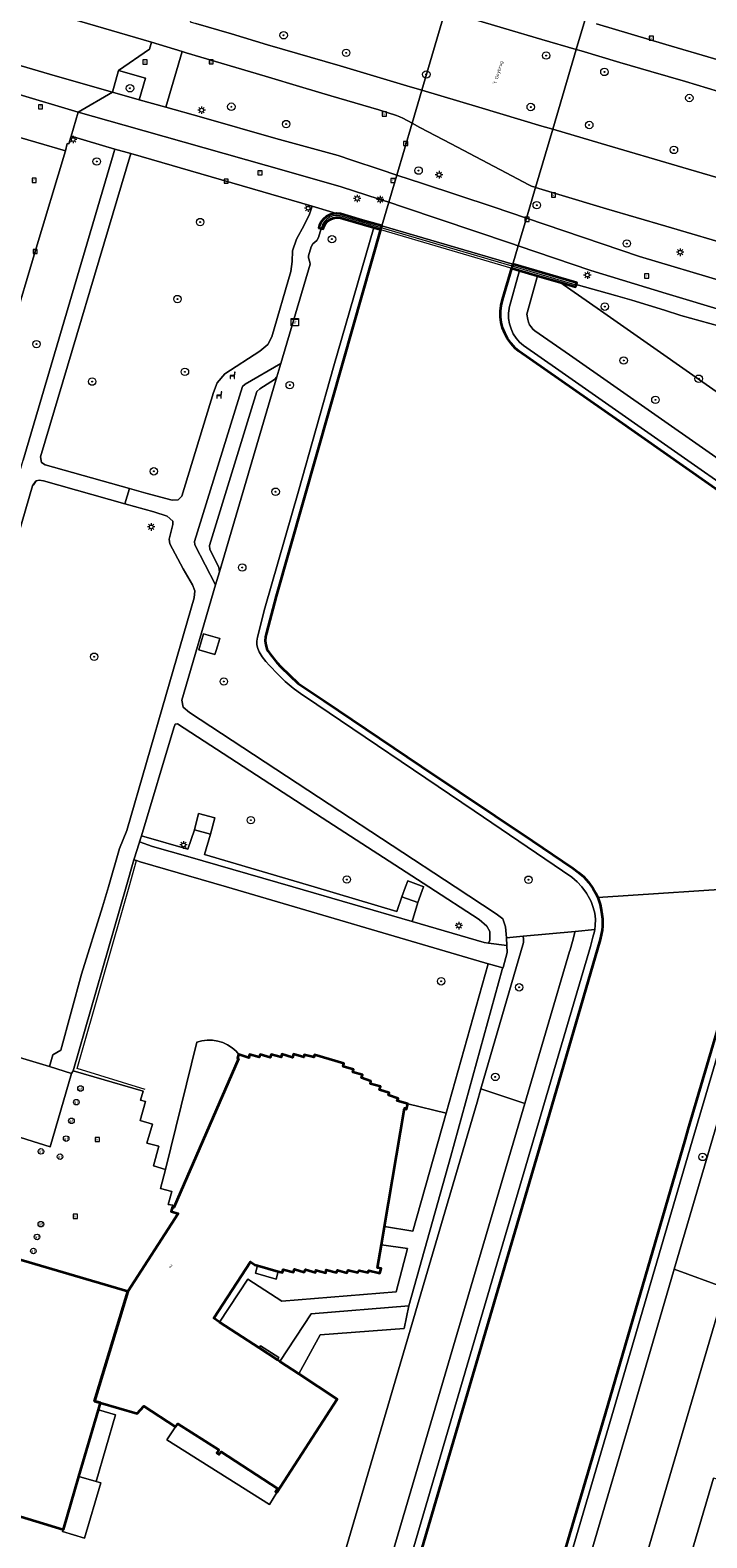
# Model space of a CAD drawing. Header units: metres. Extents: x 136597 to 137331, y 452400 to 453440.
# Tile 26 of 40: x 136788 to 136861, y 452930 to 453092. Entities that reach past the tile are written whole.
import ezdxf
from ezdxf.enums import TextEntityAlignment as Align

# ---------------------------------------------------------------- set-up
doc = ezdxf.new("R2010")
doc.units = ezdxf.units.M
doc.layers.get('0').update_dxf_attribs({"lineweight": 25})
for name, color, linetype, lineweight in [('AB-ondergrond', 7, 'Continuous', 25), ('B-WE-GK-BESCHOEIING-G', 130, 'GK-BESCHOEIING', 35), ('B-WE-GK-KADEMUUR-GV', 150, 'Continuous', 35), ('B-WE-GR-BEPLANTING_CULTUUR_BOSPLANTSOEN-GV', 90, 'Continuous', 18), ('B-WE-GR-BOOM-S @ 0.2', 90, 'Continuous', 25), ('B-WE-GR-GROENVOORZIENING-GV', 80, 'Continuous', 18), ('B-WE-GR-HAAG-G', 90, 'GR-HAAG1', 13), ('B-WE-IE-MEUBILAIR_WEGMEUBILAIR-S @ 0.2', 7, 'Continuous', 25), ('B-WE-IE-TERREINAFSCHEIDING_KUNSTMATIG_HEKWERK-G', 20, 'IE-TERREINAFSCHEIDING-KUNSTMATIG', 18), ('B-WE-IE-TERREINAFSCHEIDING_KUNSTMATIG_MUUR-GV', 90, 'Continuous', 18), ('B-WE-KL-ET_KAST-S @ 0.2', 10, 'Continuous', 25), ('B-WE-KL-ET_LS_OV_LICHTMAST-S @ 0.2', 190, 'Continuous', 25), ('B-WE-KW-KUNSTWERK_DEK-GV', 170, 'Continuous', 18), ('B-WE-OG-BEBOUWING-GV', 7, 'Continuous', 35), ('B-WE-OG-BEBOUWING-T18', 10, 'Continuous', 18), ('B-WE-OG-TERREIN_CULTUURSCHEIDING-GV', 7, 'Continuous', 18), ('B-WE-OG-TERREIN_ERF-GV', 7, 'Continuous', 18), ('B-WE-OG-TOPOGRAFIE-T18', 10, 'Continuous', 18), ('B-WE-OG-WATER-GV', 130, 'Continuous', 18), ('B-WE-OG-WATER_SLOOT-GV', 120, 'Continuous', 18), ('B-WE-RI-GWA_KOLK-S @ 0.2', 30, 'Continuous', 25), ('B-WE-RI-GWA_RIOOLPUT-S @ 0.2', 30, 'Continuous', 25), ('B-WE-VH-VERHARDING_ASFALT-GV', 252, 'Continuous', 18), ('B-WE-VH-VERHARDING_GESLOTEN-GV', 252, 'Continuous', 18), ('B-WE-VH-VERHARDING_OPEN-GV', 252, 'Continuous', 18), ('B-WE-VH-VERHARDING_STRAATBAKSTEEN-GV', 252, 'Continuous', 18), ('B-WE-VH-VERHARDING_TEGEL-GV', 252, 'Continuous', 18), ('B-WE-VW-AFSLUITPAAL-S @ 0.2', 7, 'Continuous', 25)]:
    doc.layers.add(name, color=color, linetype=linetype, lineweight=lineweight)
doc.styles.add('NLCS-ISO', font='NLCS-ISO.ttf')
doc.styles.add('NLCS-ISO-ANNOTATIEF-T18', font='NLCS-ISO.ttf', dxfattribs={"height": 1.8})
doc.linetypes.add('GK-BESCHOEIING', pattern='A,30,-5,[1,NLCS.shx,S=1,R=0,X=0,Y=0],-5', length=40)
doc.linetypes.add('GR-HAAG1', pattern='A,6,[176,NLCS.shx,S=0.125,R=0,X=0,Y=0],-2', length=8)
doc.linetypes.add('IE-TERREINAFSCHEIDING-KUNSTMATIG', pattern='A,4,[82,NLCS.SHX,S=0.75,R=90,X=0,Y=0],4,-2', length=10)

# ---------------------------------------------------------------- blocks, each defined once
blk = doc.blocks.new('SKL-ET_KAST_ELEKTRA-SO')
at = {"color": 0, "linetype": 'ByBlock', "lineweight": 18}
for points in [[(-2, 2), (2, 2), (2, 1.68), (-2, 1.68)], [(-2, 1.52), (2, 1.52), (2, -2), (-2, -2)]]:
    blk.add_lwpolyline(points, close=True, dxfattribs=at)
at = {"color": 0, "linetype": 'ByBlock', "lineweight": 18, "style": 'NLCS-ISO'}
blk.add_text('et', height=1.5, dxfattribs=at).set_placement((0, 0), align=Align.MIDDLE_CENTER)
blk = doc.blocks.new('SKL-ET_OV_LICHTMAST-SO')
at = {"color": 0, "linetype": 'ByBlock', "lineweight": 18}
for points in [[(-1.25, 0), (-2, 0)], [(-1.41, 1.41), (-0.88, 0.88)], [(0, 2), (0, 1.25)], [(0.88, 0.88), (1.41, 1.41)], [(2, 0), (1.25, 0)], [(-1.41, -1.41), (-0.88, -0.88)], [(0, -1.25), (0, -2)], [(0.88, -0.88), (1.41, -1.41)]]:
    blk.add_lwpolyline(points, dxfattribs=at)
blk.add_circle((0, 0), 1, dxfattribs=at)
blk = doc.blocks.new('SVW-AFSLUITPAAL-SO')
at = {"lineweight": 18}
blk.add_circle((0, 0), 1.5, dxfattribs=at)
at = {"lineweight": 18, "style": 'NLCS-ISO'}
blk.add_text('af', height=1.8, dxfattribs=at).set_placement((0, 0), align=Align.MIDDLE_CENTER)
blk = doc.blocks.new('SRI-PUT_INSPECTIEPUT_RIOOLPUT-SO')
at = {"color": 0, "linetype": 'ByBlock', "lineweight": 18}
blk.add_lwpolyline([(-1.12, -1.12), (1.12, -1.12), (1.12, 1.12), (-1.12, 1.12)], close=True, dxfattribs=at)
at = {"color": 0, "linetype": 'ByBlock', "lineweight": 18, "style": 'NLCS-ISO'}
blk.add_text('r', height=1.5, dxfattribs=at).set_placement((0, 0.28), align=Align.MIDDLE_CENTER)
blk = doc.blocks.new('SRI-KOLK-SO')
at = {"color": 0, "linetype": 'ByBlock', "lineweight": 18}
blk.add_lwpolyline([(-1.125, -1.125), (1.125, -1.125), (1.125, 1.125), (-1.125, 1.125)], close=True, dxfattribs=at)
at = {"color": 0, "linetype": 'ByBlock', "lineweight": 18, "style": 'NLCS-ISO'}
blk.add_text('k', height=1.5, dxfattribs=at).set_placement((0, 0), align=Align.MIDDLE_CENTER)
blk = doc.blocks.new('SIE-WEG_ZITBANK-SO')
at = {"color": 0, "linetype": 'ByBlock', "lineweight": 18}
blk.add_lwpolyline([(-0.91, -1.63), (-0.91, -0.2), (1.09, -0.2), (1.09, -1.63), (1.29, -1.63), (1.29, -0.21), (1.54, 1.78), (1.33, 1.78), (1.11, 0), (-1.11, 0), (-1.11, -1.63)], close=True, dxfattribs=at)
blk = doc.blocks.new('SGR-BOOM_01-SO')
at = {"linetype": 'ByBlock', "lineweight": 18}
h = blk.add_hatch(color=0, dxfattribs=at)
h.dxf.hatch_style = 1
edge = h.paths.add_edge_path()
edge.add_arc((0, 0), 0.25, 0, 360)
at = {"color": 0, "linetype": 'ByBlock', "lineweight": 18}
for radius in [2, 0.25]:
    blk.add_circle((0, 0), radius, dxfattribs=at)
blk = doc.blocks.new('A$C8609b1a7')
at = {"layer": 'B-WE-GK-BESCHOEIING-G', "color": 9, "flags": 128}
for points in [[(-494.104, -369.246), (-498.128, -383.312), (-505.29, -408.57), (-506.349, -412.499), (-506.454, -412.923), (-506.479, -413.359), (-506.425, -413.792), (-506.293, -414.208), (-506.175, -414.449), (-505.921, -414.828), (-505.232, -415.668), (-504.801, -416.127), (-502.965, -417.913), (-500.163, -419.784), (-489.737, -426.814), (-477.815, -434.811), (-473.501, -437.75), (-472.892, -438.182), (-472.333, -438.677), (-471.83, -439.229), (-471.445, -439.747)], [(-453.478, -439.747), (-450.83, -430.736), (-446.061, -414.81), (-444.863, -410.649), (-444.788, -410.251), (-444.73, -409.596), (-444.752, -408.94), (-444.854, -408.291), (-445.034, -407.659), (-445.212, -407.132), (-445.489, -406.545), (-445.836, -405.996), (-446.248, -405.494), (-446.718, -405.046), (-456.2, -398.44), (-468.888, -389.541), (-479.302, -382.276), (-479.674, -381.947), (-480.111, -381.467), (-480.486, -380.937), (-480.792, -380.365), (-481.026, -379.759), (-481.17, -379.221), (-481.256, -378.608), (-481.262, -377.988), (-481.188, -377.373), (-481.036, -376.772), (-480.049, -373.375)], [(-471.445, -439.747), (-471.347, -439.889), (-471.067, -440.379), (-470.827, -440.889), (-470.581, -441.634), (-470.413, -442.4), (-470.323, -443.179), (-470.313, -443.963), (-470.342, -444.396), (-470.572, -445.381), (-476.275, -465.009), (-499.179, -543.046), (-511.27, -584.105), (-519.629, -612.719), (-520.523, -615.765)], [(-453.478, -439.747), (-461.177, -465.757), (-461.453, -466.788), (-470.045, -496.259), (-484, -543.567), (-497.27, -588.639), (-507.351, -623.036)]]:
    blk.add_lwpolyline(points, dxfattribs=at)
at = {"layer": 'B-WE-GK-KADEMUUR-GV', "color": 9, "flags": 128}
for points in [[(-493.988, -368.851), (-496.049, -368.249), (-498.393, -367.535), (-498.791, -367.496), (-498.83, -367.5), (-499.188, -367.536), (-499.569, -367.655), (-499.919, -367.847), (-500.224, -368.105), (-500.472, -368.419), (-500.652, -368.775), (-500.737, -369.053), (-500.484, -369.117), (-500.271, -369.171), (-500.2, -368.926), (-500.039, -368.615), (-499.812, -368.349), (-499.53, -368.14), (-499.208, -368.001), (-498.863, -367.938), (-498.513, -367.955), (-498.176, -368.05), (-494.843, -369.029), (-494.104, -369.246), (-494.044, -369.042)], [(-473.123, -375.141), (-473.068, -374.965), (-479.927, -372.96), (-479.989, -373.17), (-480.049, -373.375), (-479.214, -373.62), (-477.302, -374.182), (-474.906, -374.886), (-473.2, -375.387), (-473.136, -375.183)]]:
    blk.add_lwpolyline(points, close=True, dxfattribs=at)
at = {"layer": 'B-WE-GR-BEPLANTING_CULTUUR_BOSPLANTSOEN-GV', "color": 9, "flags": 128}
blk.add_lwpolyline([(-482.524, -445.787), (-482.413, -445.471), (-482.41, -444.513), (-482.728, -443.939), (-483.552, -443.25), (-488.955, -439.747), (-500.38, -432.339), (-515.869, -422.241), (-516.128, -422.302), (-516.278, -422.693), (-519.755, -434.271), (-514.778, -435.688), (-514.08, -433.621), (-513.622, -431.881), (-511.87, -432.342), (-512.329, -434.082), (-513, -436.262), (-501.219, -439.747), (-492.373, -442.364), (-491.816, -440.795), (-491.429, -439.747), (-491.193, -439.106), (-489.491, -439.734), (-489.496, -439.747), (-490.114, -441.423), (-490.739, -443.468), (-483, -445.704)], close=True, dxfattribs=at)
at = {"layer": 'B-WE-GR-GROENVOORZIENING-GV', "color": 9, "flags": 128}
for points in [[(-487.186, -345.786), (-491.237, -344.605), (-498.232, -342.534), (-504.845, -340.575), (-508.656, -339.422), (-512.079, -338.411), (-512.11, -338.402), (-514.537, -346.945), (-513.907, -347.128), (-510.107, -348.244), (-506.224, -349.417), (-498.443, -351.667), (-491.311, -353.814), (-489.695, -354.293)], [(-473.129, -349.933), (-476.807, -348.866), (-480.921, -347.639), (-486.463, -345.997), (-487.187, -345.786), (-489.695, -354.293), (-483.571, -356.105), (-476.812, -358.134), (-475.652, -358.478)], [(-515.387, -350.149), (-517.119, -356.113), (-513.327, -357.171), (-505.347, -359.47), (-498.67, -361.291), (-497.198, -361.805), (-494.164, -362.807), (-492.378, -363.391), (-490.735, -357.821), (-491.74, -357.277), (-492.037, -357.139), (-492.415, -357.003), (-494.303, -356.406), (-499.447, -354.886), (-502.44, -354.006), (-506.485, -352.793), (-514.955, -350.282)], [(-435.356, -370.382), (-432.752, -361.816), (-432.821, -361.795), (-441.129, -359.372), (-444.099, -358.477), (-448.963, -357.073), (-454.24, -355.52), (-457.896, -354.42), (-461.435, -353.365), (-465.144, -352.299), (-468.456, -351.317), (-472.615, -350.082), (-473.129, -349.933), (-475.652, -358.478), (-470.463, -360.015), (-461.715, -362.591), (-454.628, -364.668), (-442.952, -368.107)], [(-522.201, -352.163), (-522.866, -354.499), (-519.994, -355.317), (-519.328, -352.981)], [(-490.735, -357.821), (-492.378, -363.391), (-489.629, -364.291), (-482.031, -366.811), (-478.469, -368.02), (-477.495, -364.722), (-477.563, -364.701), (-477.913, -364.581), (-478.204, -364.439), (-480.644, -363.165), (-486.542, -360.053), (-489.886, -358.28)], [(-522.597, -360.599), (-527.289, -359.21), (-527.55, -360.037), (-527.727, -360.017), (-527.91, -360.776), (-531.139, -371.593), (-533.546, -379.679), (-536.643, -390.289), (-540.159, -402.202), (-542.086, -408.791), (-538.864, -409.816), (-537.991, -409.988), (-537.274, -409.849), (-536.996, -409.395), (-532.438, -393.954)], [(-501.434, -366.733), (-520.881, -361.08), (-530.563, -393.598), (-530.465, -394.23), (-530.073, -394.456), (-521.019, -397.003), (-519.273, -397.494), (-516.466, -398.247), (-515.822, -398.222), (-515.42, -397.838), (-512.019, -386.713), (-511.616, -385.681), (-510.82, -384.713), (-507.058, -382.288), (-506.209, -381.566), (-505.769, -380.744), (-503.738, -373.747), (-503.576, -372.651), (-503.56, -371.52), (-503.143, -370.28), (-502.296, -368.767), (-501.734, -367.598)], [(-505.229, -385.031), (-505.483, -385.318), (-507.063, -386.309), (-507.388, -386.621), (-512.466, -403.112), (-512.43, -403.562), (-511.46, -405.447), (-511.383, -405.958)], [(-478.829, -445.03), (-478.771, -445.363), (-478.79, -445.713), (-483.347, -461.393), (-478.637, -462.963), (-473.842, -446.673), (-473.789, -446.49), (-473.528, -445.605), (-473.28, -444.642), (-473.246, -444.511)], [(-502.738, -545.022), (-492.941, -511.553), (-478.637, -462.963), (-483.347, -461.393), (-483.762, -462.823), (-502.476, -526.583), (-504.498, -533.463), (-507.495, -543.661)]]:
    blk.add_lwpolyline(points, close=True, dxfattribs=at)
for points in [[(-470.946, -347.16), (-463.527, -349.38), (-453.305, -352.391), (-447.264, -354.166), (-443.93, -355.09), (-441.162, -355.75), (-438.056, -356.434), (-436.267, -356.765), (-434.82, -356.917), (-433.148, -357.071), (-431.6, -357.237), (-431.288, -357.259), (-429.851, -352.277), (-432.379, -351.498), (-436.743, -350.223), (-443.151, -348.308), (-445.112, -347.749)], [(-548.12, -453.475), (-529.608, -459.009), (-529.247, -457.767), (-528.391, -457.266), (-526.185, -449.092), (-523.91, -441.88), (-523.297, -439.747), (-522.107, -435.609), (-521.315, -433.698), (-517.113, -419.099), (-514.092, -408.744), (-514.022, -407.988), (-514.269, -407.349), (-515.264, -405.616), (-516.707, -402.957), (-516.77, -402.434), (-516.386, -400.881), (-516.401, -400.498), (-517.004, -399.968), (-518.433, -399.523), (-521.519, -398.649), (-530.261, -396.173), (-530.724, -396.101), (-531.029, -396.185), (-531.326, -396.602), (-531.118, -396.271), (-531.416, -396.729), (-535.489, -410.679)], [(-495.831, -528.545), (-481.813, -480.832), (-471.599, -446.136), (-471.344, -445.145), (-471.178, -444.515), (-471.151, -444.316), (-473.246, -444.511), (-473.28, -444.642), (-473.528, -445.605), (-473.789, -446.49), (-473.842, -446.673), (-478.637, -462.963), (-492.941, -511.553)]]:
    blk.add_lwpolyline(points, dxfattribs=at)
at = {"layer": 'B-WE-GR-HAAG-G', "color": 9, "flags": 128}
for points in [[(-521.077, -439.747), (-520.273, -436.927)], [(-519.34, -461.468), (-526.627, -459.223), (-521.077, -439.747)]]:
    blk.add_lwpolyline(points, dxfattribs=at)
at = {"layer": 'B-WE-IE-TERREINAFSCHEIDING_KUNSTMATIG_HEKWERK-G', "color": 9, "flags": 128}
for points in [[(-498.444, -367.75), (-498.827, -367.723), (-499.197, -367.777), (-499.548, -367.908), (-499.862, -368.11), (-500.126, -368.375), (-500.329, -368.689), (-500.459, -369.04), (-500.48, -369.129)], [(-494.044, -369.042), (-498.444, -367.75)], [(-479.989, -373.17), (-494.044, -369.042)], [(-473.136, -375.183), (-479.989, -373.17)], [(-519.871, -437.042), (-510.649, -439.747)], [(-510.649, -439.747), (-482.944, -447.874)]]:
    blk.add_lwpolyline(points, dxfattribs=at)
at = {"layer": 'B-WE-IE-TERREINAFSCHEIDING_KUNSTMATIG_MUUR-GV', "color": 9, "flags": 128}
blk.add_lwpolyline([(-493.988, -368.851), (-494.044, -369.042), (-494.104, -369.246), (-480.049, -373.375), (-479.989, -373.17), (-479.927, -372.96)], close=True, dxfattribs=at)
at = {"layer": 'B-WE-KW-KUNSTWERK_DEK-GV', "color": 9, "flags": 128}
blk.add_lwpolyline([(-487.187, -345.786), (-489.695, -354.293), (-490.735, -357.821), (-492.378, -363.391), (-493.239, -366.311), (-493.988, -368.851), (-494.044, -369.042), (-494.104, -369.246), (-480.049, -373.375), (-479.989, -373.17), (-479.927, -372.96), (-479.344, -370.984), (-478.469, -368.02), (-477.495, -364.722), (-475.652, -358.478), (-473.129, -349.933), (-471.575, -344.673)], dxfattribs=at)
at = {"layer": 'B-WE-OG-BEBOUWING-GV', "color": 9, "flags": 128}
blk.add_lwpolyline([(-524.143, -495.084), (-520.208, -496.234), (-519.502, -495.43), (-516.115, -497.661), (-515.862, -497.343), (-511.455, -500.133), (-511.672, -500.451), (-511.424, -500.633), (-511.213, -500.322), (-505.171, -504.255), (-505.377, -504.597), (-505.235, -504.686), (-498.755, -494.676), (-502.875, -491.977), (-504.926, -490.633), (-505.178, -490.468), (-507.128, -489.191), (-511.369, -486.413), (-511.987, -486.008), (-508.071, -479.975), (-507.59, -480.285), (-507.291, -480.369), (-505.105, -480.98), (-504.627, -481.114), (-504.538, -480.766), (-503.457, -481.055), (-503.339, -480.752), (-502.291, -481.074), (-502.148, -480.798), (-501.092, -481.092), (-501.07, -480.852), (-499.98, -481.121), (-499.938, -480.82), (-498.848, -481.116), (-498.731, -480.849), (-497.715, -481.124), (-497.599, -480.848), (-496.558, -481.101), (-496.406, -480.87), (-495.455, -481.102), (-495.382, -480.902), (-494.18, -481.181), (-494.056, -480.688), (-494.428, -480.616), (-494.009, -478.118), (-493.685, -476.181), (-491.558, -463.492), (-491.335, -463.582), (-491.175, -463.016), (-492.315, -462.7), (-492.224, -462.429), (-493.258, -462.099), (-493.186, -461.828), (-494.223, -461.511), (-494.118, -461.155), (-495.184, -460.854), (-495.142, -460.573), (-496.173, -460.236), (-496.057, -459.895), (-497.077, -459.602), (-497.021, -459.326), (-498.136, -459.005), (-498.04, -458.669), (-501.194, -457.741), (-501.28, -458.023), (-502.294, -457.745), (-502.356, -457.996), (-503.445, -457.694), (-503.561, -458.04), (-504.686, -457.699), (-504.772, -458.02), (-505.846, -457.737), (-505.932, -458.038), (-507.031, -457.711), (-507.128, -457.993), (-508.151, -457.72), (-508.237, -458.081), (-509.292, -457.731), (-509.327, -457.719), (-509.458, -458.12), (-509.342, -458.189), (-516.273, -474.12), (-516.419, -474.057), (-516.555, -474.576), (-515.803, -474.776), (-521.226, -483.145), (-524.802, -494.912)], close=True, dxfattribs=at)
blk.add_lwpolyline([(-536.966, -505.984), (-528.161, -508.66), (-528.11, -508.676), (-526.449, -502.985), (-524.366, -495.848), (-524.143, -495.084), (-524.802, -494.912), (-521.226, -483.145), (-535.704, -478.9)], dxfattribs=at)
at = {"layer": 'B-WE-OG-TERREIN_CULTUURSCHEIDING-GV', "color": 9, "flags": 128}
for points in [[(-438.178, -380.569), (-437.076, -376.8), (-437.488, -376.657), (-441.06, -375.513), (-448.364, -373.339), (-455.766, -371.154), (-463.534, -368.871), (-469.879, -366.997), (-475.016, -365.471), (-477.495, -364.722), (-477.524, -364.82), (-478.435, -367.905), (-478.469, -368.02), (-466.364, -372.132), (-457.238, -374.84), (-451.141, -376.651), (-438.677, -380.396)], [(-471.151, -444.316), (-471.091, -443.869), (-471.083, -443.217), (-471.155, -442.569), (-471.306, -441.935), (-471.533, -441.324), (-471.703, -440.976), (-472.02, -440.425), (-472.516, -439.747), (-472.535, -439.725), (-473.038, -439.191), (-473.597, -438.715), (-484.087, -431.586), (-502.268, -419.29), (-502.572, -419.091), (-503.476, -418.435), (-504.331, -417.717), (-505.132, -416.939), (-506.03, -416.005), (-506.414, -415.572), (-506.792, -415.075), (-507.119, -414.544), (-507.276, -414.182), (-507.366, -413.78), (-507.376, -413.369), (-507.307, -412.964), (-506.524, -409.857), (-502.915, -397.3), (-499.11, -383.857), (-494.843, -369.029), (-498.176, -368.05), (-498.513, -367.955), (-498.863, -367.938), (-499.208, -368.001), (-499.53, -368.14), (-499.812, -368.349), (-500.039, -368.615), (-500.2, -368.926), (-500.271, -369.171), (-500.484, -369.117), (-500.773, -370.072), (-500.946, -370.404), (-501.385, -370.764), (-501.544, -371.095), (-501.822, -372.045), (-501.826, -372.254), (-501.712, -372.719), (-501.657, -372.958), (-504.789, -383.618), (-505.229, -385.031), (-511.383, -405.958), (-511.815, -407.332), (-515.435, -419.717), (-515.278, -420.459), (-514.592, -421.028), (-499.611, -430.883), (-486.115, -439.747), (-481.707, -442.642), (-481.017, -443.162), (-480.704, -444.042), (-480.62, -445.196), (-478.829, -445.03), (-473.246, -444.511)], [(-511.741, -414.377), (-511.876, -414.828), (-513.609, -414.308), (-513.092, -412.584), (-511.359, -413.104)], [(-443.213, -435.216), (-448.78, -433.632), (-454.342, -452.556), (-462.62, -480.754), (-457.166, -482.739), (-453.202, -469.212), (-444.547, -439.747)], [(-469.452, -524.534), (-461.655, -498.061), (-457.166, -482.739), (-462.62, -480.754), (-467.221, -496.428), (-475.013, -522.884)]]:
    blk.add_lwpolyline(points, close=True, dxfattribs=at)
for points in [[(-452.653, -439.747), (-460.686, -467.013), (-469.139, -495.863), (-483.766, -545.529)], [(-475.013, -522.884), (-467.221, -496.428), (-462.62, -480.754), (-454.342, -452.556)], [(-444.964, -402.87), (-473.843, -382.681), (-477.556, -380.108), (-477.778, -379.912), (-477.971, -379.687), (-478.13, -379.44), (-478.253, -379.173), (-478.337, -378.893), (-478.428, -378.303), (-477.302, -374.182), (-479.214, -373.62), (-480.315, -377.625), (-480.327, -377.72), (-480.387, -378.194), (-480.379, -378.767), (-480.292, -379.334), (-480.127, -379.882), (-479.887, -380.403), (-479.577, -380.885), (-479.203, -381.32), (-478.79, -381.684), (-474.986, -384.32), (-459.742, -395.022), (-453.58, -399.287)], [(-457.787, -379.612), (-459.852, -379.021), (-461.919, -378.44), (-463.665, -377.877), (-465.417, -377.332), (-467.175, -376.805), (-468.938, -376.298), (-473.123, -375.141), (-473.136, -375.183), (-473.2, -375.387), (-474.906, -374.886), (-470.524, -377.922), (-455.281, -388.623)], [(-457.166, -482.739), (-461.655, -498.061), (-469.452, -524.534)], [(-461.156, -512.485), (-458.403, -503.154)], [(-455.281, -388.623), (-470.524, -377.922), (-474.906, -374.886), (-477.302, -374.182), (-478.428, -378.303), (-478.337, -378.893), (-478.253, -379.173), (-478.13, -379.44), (-477.971, -379.687), (-477.778, -379.912), (-477.556, -380.108), (-473.843, -382.681), (-444.964, -402.87)]]:
    blk.add_lwpolyline(points, dxfattribs=at)
at = {"layer": 'B-WE-OG-TERREIN_ERF-GV', "color": 9, "flags": 128}
for points in [[(-482.944, -447.874), (-510.649, -439.747), (-519.871, -437.042), (-520.273, -436.927), (-520.558, -436.846), (-520.561, -436.845), (-521.397, -439.747), (-527.083, -459.485), (-519.58, -461.667), (-519.855, -462.618), (-519.313, -462.773), (-519.893, -464.805), (-518.573, -465.195), (-519.159, -467.217), (-517.884, -467.552), (-518.449, -469.654), (-517.163, -470.059), (-513.819, -456.412), (-513.27, -456.262), (-512.706, -456.19), (-512.137, -456.198), (-511.575, -456.285), (-511.03, -456.45), (-510.515, -456.69), (-510.037, -457), (-509.608, -457.374), (-509.292, -457.731), (-508.237, -458.081), (-508.151, -457.72), (-507.128, -457.993), (-507.031, -457.711), (-505.932, -458.038), (-505.846, -457.737), (-504.772, -458.02), (-504.686, -457.699), (-503.561, -458.04), (-503.445, -457.694), (-502.356, -457.996), (-502.294, -457.745), (-501.28, -458.023), (-501.194, -457.741), (-498.04, -458.669), (-498.136, -459.005), (-497.021, -459.326), (-497.077, -459.602), (-496.057, -459.895), (-496.173, -460.236), (-495.142, -460.573), (-495.184, -460.854), (-494.118, -461.155), (-494.223, -461.511), (-493.186, -461.828), (-493.258, -462.099), (-492.224, -462.429), (-492.315, -462.7), (-491.175, -463.016), (-487.065, -464.026), (-482.59, -447.994)], [(-481.004, -448.426), (-482.944, -447.874), (-482.59, -447.994), (-487.065, -464.026), (-490.648, -476.659), (-493.685, -476.181), (-494.009, -478.118), (-491.21, -478.519), (-492.426, -483.188), (-504.686, -484.167), (-508.337, -481.814), (-511.369, -486.413), (-507.128, -489.191), (-506.976, -488.955), (-505.027, -490.233), (-505.178, -490.468), (-504.926, -490.633), (-501.556, -485.523), (-491.081, -484.668), (-486.595, -468.625), (-481.077, -448.62)], [(-509.292, -457.731), (-509.608, -457.374), (-510.037, -457), (-510.515, -456.69), (-511.03, -456.45), (-511.575, -456.285), (-512.137, -456.198), (-512.706, -456.19), (-513.27, -456.262), (-513.819, -456.412), (-517.163, -470.059), (-517.709, -472.086), (-516.484, -472.426), (-516.873, -473.791), (-516.371, -473.885), (-516.419, -474.057), (-516.273, -474.12), (-509.342, -458.189), (-509.458, -458.12), (-509.327, -457.719)], [(-487.065, -464.026), (-491.175, -463.016), (-491.335, -463.582), (-491.558, -463.492), (-493.685, -476.181), (-490.648, -476.659)], [(-494.009, -478.118), (-494.428, -480.616), (-494.056, -480.688), (-494.18, -481.181), (-495.382, -480.902), (-495.455, -481.102), (-496.406, -480.87), (-496.558, -481.101), (-497.599, -480.848), (-497.715, -481.124), (-498.731, -480.849), (-498.848, -481.116), (-499.938, -480.82), (-499.98, -481.121), (-501.07, -480.852), (-501.092, -481.092), (-502.148, -480.798), (-502.291, -481.074), (-503.339, -480.752), (-503.457, -481.055), (-504.538, -480.766), (-504.627, -481.114), (-505.105, -480.98), (-505.308, -481.808), (-507.506, -481.176), (-507.291, -480.369), (-507.59, -480.285), (-508.071, -479.975), (-511.987, -486.008), (-511.369, -486.413), (-508.337, -481.814), (-504.686, -484.167), (-492.426, -483.188), (-491.21, -478.519)], [(-505.105, -480.98), (-507.291, -480.369), (-507.506, -481.176), (-505.308, -481.808)], [(-491.081, -484.668), (-501.556, -485.523), (-504.926, -490.633), (-502.875, -491.977), (-500.601, -487.779), (-491.596, -487.107)], [(-505.178, -490.468), (-505.027, -490.233), (-506.976, -488.955), (-507.128, -489.191)], [(-526.449, -502.985), (-524.601, -503.517), (-522.516, -496.38), (-524.366, -495.848)], [(-516.115, -497.661), (-517.038, -499.037), (-506.014, -505.971), (-505.235, -504.686), (-505.377, -504.597), (-505.171, -504.255), (-511.213, -500.322), (-511.424, -500.633), (-511.672, -500.451), (-511.455, -500.133), (-515.862, -497.343)], [(-528.161, -508.66), (-528.225, -508.895), (-525.841, -509.608), (-524.098, -503.661), (-524.601, -503.517), (-526.449, -502.985), (-528.11, -508.676)]]:
    blk.add_lwpolyline(points, close=True, dxfattribs=at)
for points in [[(-502.476, -526.583), (-483.762, -462.823), (-483.347, -461.393), (-478.79, -445.713), (-478.771, -445.363), (-478.829, -445.03), (-480.62, -445.196), (-480.581, -446.045), (-480.546, -446.789), (-480.984, -448.373), (-481.004, -448.426), (-481.077, -448.62), (-486.595, -468.625), (-491.081, -484.668), (-491.596, -487.107), (-500.601, -487.779), (-502.875, -491.977), (-498.755, -494.676), (-505.235, -504.686), (-506.014, -505.971), (-517.038, -499.037), (-516.115, -497.661), (-519.502, -495.43), (-520.208, -496.234), (-524.143, -495.084), (-524.366, -495.848), (-522.516, -496.38), (-524.601, -503.517), (-524.098, -503.661), (-525.841, -509.608), (-528.225, -508.895), (-528.161, -508.66), (-536.966, -505.984)], [(-535.704, -478.9), (-521.226, -483.145), (-515.803, -474.776), (-516.555, -474.576), (-516.419, -474.057), (-516.371, -473.885), (-516.873, -473.791), (-516.484, -472.426), (-517.709, -472.086), (-517.163, -470.059), (-518.449, -469.654), (-517.884, -467.552), (-519.159, -467.217), (-518.573, -465.195), (-519.893, -464.805), (-519.313, -462.773), (-519.855, -462.618), (-519.58, -461.667), (-527.083, -459.485), (-527.252, -459.751), (-529.525, -467.64), (-533.97, -466.23)]]:
    blk.add_lwpolyline(points, dxfattribs=at)
at = {"layer": 'B-WE-OG-WATER-GV', "color": 9, "flags": 128}
for points in [[(-487.186, -345.786), (-489.695, -354.293), (-490.735, -357.821), (-492.378, -363.391), (-493.239, -366.311), (-493.988, -368.851), (-494.044, -369.042), (-494.104, -369.246), (-498.128, -383.312), (-505.29, -408.57), (-506.349, -412.499), (-506.454, -412.923), (-506.479, -413.359), (-506.425, -413.792), (-506.293, -414.208), (-506.175, -414.449), (-505.921, -414.828), (-505.232, -415.668), (-504.801, -416.127), (-502.965, -417.913), (-500.163, -419.784), (-489.737, -426.814), (-477.815, -434.811), (-473.501, -437.75), (-472.892, -438.182), (-472.333, -438.677), (-471.83, -439.229), (-471.445, -439.747), (-471.347, -439.889), (-471.067, -440.379), (-470.827, -440.889), (-453.478, -439.747)], [(-456.2, -398.44), (-468.888, -389.541), (-479.302, -382.276), (-479.674, -381.947), (-480.111, -381.467), (-480.486, -380.937), (-480.792, -380.365), (-481.026, -379.759), (-481.17, -379.221), (-481.256, -378.608), (-481.262, -377.988), (-481.188, -377.373), (-481.036, -376.772), (-480.049, -373.375), (-479.989, -373.17), (-479.927, -372.96), (-479.344, -370.984), (-478.469, -368.02), (-478.435, -367.905), (-477.524, -364.82), (-477.495, -364.722), (-475.652, -358.478), (-473.129, -349.933), (-472.202, -346.795)], [(-484, -543.567), (-470.045, -496.259), (-461.453, -466.788), (-461.177, -465.757), (-453.478, -439.747), (-470.827, -440.889), (-470.581, -441.634), (-470.413, -442.4), (-470.323, -443.179), (-470.313, -443.963), (-470.342, -444.396), (-470.572, -445.381), (-476.275, -465.009), (-499.179, -543.046)]]:
    blk.add_lwpolyline(points, dxfattribs=at)
at = {"layer": 'B-WE-OG-WATER_SLOOT-GV', "color": 9, "flags": 128}
for points in [[(-499.179, -543.046), (-476.275, -465.009), (-470.572, -445.381), (-470.342, -444.396), (-470.313, -443.963), (-470.323, -443.179), (-470.413, -442.4), (-470.581, -441.634), (-470.827, -440.889), (-471.067, -440.379), (-471.347, -439.889), (-471.445, -439.747), (-471.83, -439.229), (-472.333, -438.677), (-472.892, -438.182), (-473.501, -437.75), (-477.815, -434.811), (-489.737, -426.814), (-500.163, -419.784), (-502.965, -417.913), (-504.801, -416.127), (-505.232, -415.668), (-505.921, -414.828), (-506.175, -414.449), (-506.293, -414.208), (-506.425, -413.792), (-506.479, -413.359), (-506.454, -412.923), (-506.349, -412.499), (-505.29, -408.57), (-498.128, -383.312), (-494.104, -369.246), (-494.843, -369.029), (-499.11, -383.857), (-502.915, -397.3), (-506.524, -409.857), (-507.307, -412.964), (-507.376, -413.369), (-507.366, -413.78), (-507.276, -414.182), (-507.119, -414.544), (-506.792, -415.075), (-506.414, -415.572), (-506.03, -416.005), (-505.132, -416.939), (-504.331, -417.717), (-503.476, -418.435), (-502.572, -419.091), (-502.268, -419.29), (-484.087, -431.586), (-473.597, -438.715), (-473.038, -439.191), (-472.535, -439.725), (-472.516, -439.747), (-472.02, -440.425), (-471.703, -440.976), (-471.533, -441.324), (-471.306, -441.935), (-471.155, -442.569), (-471.083, -443.217), (-471.091, -443.869), (-471.151, -444.316), (-471.178, -444.515), (-471.344, -445.145), (-471.599, -446.136), (-481.813, -480.832), (-495.831, -528.545)], [(-453.478, -439.747), (-461.177, -465.757), (-461.453, -466.788), (-470.045, -496.259), (-484, -543.567)], [(-483.766, -545.529), (-469.139, -495.863), (-460.686, -467.013), (-452.653, -439.747)], [(-453.58, -399.287), (-459.742, -395.022), (-474.986, -384.32), (-478.79, -381.684), (-479.203, -381.32), (-479.577, -380.885), (-479.887, -380.403), (-480.127, -379.882), (-480.292, -379.334), (-480.379, -378.767), (-480.387, -378.194), (-480.327, -377.72), (-480.315, -377.625), (-479.214, -373.62), (-480.049, -373.375), (-481.036, -376.772), (-481.188, -377.373), (-481.262, -377.988), (-481.256, -378.608), (-481.17, -379.221), (-481.026, -379.759), (-480.792, -380.365), (-480.486, -380.937), (-480.111, -381.467), (-479.674, -381.947), (-479.302, -382.276), (-468.888, -389.541), (-456.2, -398.44)]]:
    blk.add_lwpolyline(points, dxfattribs=at)
at = {"layer": 'B-WE-VH-VERHARDING_ASFALT-GV', "color": 9, "flags": 128}
for points in [[(-533.201, -354.659), (-526.531, -356.652), (-522.866, -354.499), (-528.992, -352.745), (-536.328, -350.6)], [(-517.119, -356.113), (-519.994, -355.317), (-522.866, -354.499), (-526.531, -356.652), (-521.613, -358.034), (-513.011, -360.46), (-506.34, -362.366), (-501.933, -363.631), (-498.325, -364.644), (-494.25, -365.974), (-493.239, -366.311), (-492.378, -363.391), (-494.164, -362.807), (-497.198, -361.805), (-498.67, -361.291), (-505.347, -359.47), (-513.327, -357.171)], [(-501.434, -366.733), (-501.734, -367.598), (-502.296, -368.767), (-503.143, -370.28), (-503.56, -371.52), (-503.576, -372.651), (-503.738, -373.747), (-505.769, -380.744), (-506.209, -381.566), (-507.058, -382.288), (-510.82, -384.713), (-511.616, -385.681), (-512.019, -386.713), (-515.42, -397.838), (-515.822, -398.222), (-516.466, -398.247), (-519.273, -397.494), (-521.019, -397.003), (-521.519, -398.649), (-518.433, -399.523), (-517.004, -399.968), (-516.401, -400.498), (-516.386, -400.881), (-516.77, -402.434), (-516.707, -402.957), (-515.264, -405.616), (-514.269, -407.349), (-514.022, -407.988), (-514.092, -408.744), (-517.113, -419.099), (-521.315, -433.698), (-522.107, -435.609), (-523.297, -439.747), (-523.91, -441.88), (-526.185, -449.092), (-528.391, -457.266), (-529.247, -457.767), (-529.608, -459.009), (-527.252, -459.751), (-527.083, -459.485), (-521.397, -439.747), (-520.561, -436.845), (-520.558, -436.846), (-520.528, -436.749), (-519.755, -434.271), (-516.278, -422.693), (-516.128, -422.302), (-515.869, -422.241), (-500.38, -432.339), (-488.955, -439.747), (-483.552, -443.25), (-482.728, -443.939), (-482.41, -444.513), (-482.413, -445.471), (-482.524, -445.787), (-480.581, -446.045), (-480.62, -445.196), (-480.704, -444.042), (-481.017, -443.162), (-481.707, -442.642), (-486.115, -439.747), (-499.611, -430.883), (-514.592, -421.028), (-515.278, -420.459), (-515.435, -419.717), (-511.815, -407.332), (-514.024, -403.048), (-514.047, -402.685), (-508.912, -386.085), (-508.634, -385.803), (-504.789, -383.618), (-501.657, -372.958), (-501.712, -372.719), (-501.826, -372.254), (-501.822, -372.045), (-501.544, -371.095), (-501.385, -370.764), (-500.946, -370.404), (-500.773, -370.072), (-500.484, -369.117), (-500.737, -369.053), (-500.652, -368.775), (-500.472, -368.419), (-500.224, -368.105), (-499.919, -367.847), (-499.569, -367.655), (-499.188, -367.536), (-498.83, -367.5)]]:
    blk.add_lwpolyline(points, close=True, dxfattribs=at)
for points in [[(-454.628, -364.668), (-461.715, -362.591), (-470.463, -360.015), (-475.652, -358.478), (-477.495, -364.722), (-475.016, -365.471), (-469.879, -366.997), (-463.534, -368.871), (-455.766, -371.154)], [(-535.489, -410.679), (-531.416, -396.729), (-531.118, -396.271), (-531.326, -396.602), (-531.029, -396.185), (-530.724, -396.101), (-530.261, -396.173), (-521.519, -398.649), (-521.019, -397.003), (-530.073, -394.456), (-530.465, -394.23), (-530.563, -393.598), (-520.881, -361.08), (-522.597, -360.599), (-532.438, -393.954)], [(-457.238, -374.84), (-466.364, -372.132), (-478.469, -368.02), (-479.344, -370.984), (-471.576, -373.645), (-463.49, -376.086), (-450.779, -379.919)]]:
    blk.add_lwpolyline(points, dxfattribs=at)
at = {"layer": 'B-WE-VH-VERHARDING_GESLOTEN-GV', "color": 9, "flags": 128}
for points in [[(-534.113, -344.614), (-518.673, -349.138), (-515.387, -350.149), (-514.955, -350.282), (-506.485, -352.793), (-502.44, -354.006), (-499.447, -354.886), (-494.303, -356.406), (-492.415, -357.003), (-492.037, -357.139), (-491.74, -357.277), (-490.735, -357.821), (-489.695, -354.293), (-491.311, -353.814), (-498.443, -351.667), (-506.224, -349.417), (-510.107, -348.244), (-513.907, -347.128)], [(-453.305, -352.391), (-463.527, -349.38), (-470.946, -347.16)], [(-472.202, -346.795), (-473.129, -349.933), (-472.615, -350.082), (-468.456, -351.317), (-465.144, -352.299), (-461.435, -353.365), (-457.896, -354.42)]]:
    blk.add_lwpolyline(points, dxfattribs=at)
for points in [[(-489.695, -354.293), (-490.735, -357.821), (-489.886, -358.28), (-486.542, -360.053), (-480.644, -363.165), (-478.204, -364.439), (-477.913, -364.581), (-477.563, -364.701), (-477.495, -364.722), (-475.652, -358.478), (-476.812, -358.134), (-483.571, -356.105)], [(-482.031, -366.811), (-489.629, -364.291), (-492.378, -363.391), (-493.239, -366.311), (-491.654, -366.839), (-480.08, -370.731), (-479.344, -370.984), (-478.469, -368.02)], [(-511.359, -413.104), (-513.092, -412.584), (-513.609, -414.308), (-511.876, -414.828), (-511.741, -414.377)], [(-514.08, -433.621), (-512.329, -434.082), (-511.87, -432.342), (-513.622, -431.881)], [(-490.114, -441.423), (-489.496, -439.747), (-489.491, -439.734), (-491.193, -439.106), (-491.429, -439.747), (-491.816, -440.795)]]:
    blk.add_lwpolyline(points, close=True, dxfattribs=at)
at = {"layer": 'B-WE-VH-VERHARDING_OPEN-GV', "color": 9, "flags": 128}
for points in [[(-481, -344.237), (-486.265, -342.657), (-487.187, -345.786), (-486.463, -345.997), (-480.921, -347.639), (-476.807, -348.866), (-473.129, -349.933), (-472.202, -346.795)], [(-522.201, -352.163), (-518.893, -349.885), (-518.673, -349.138), (-534.113, -344.614), (-534.272, -345.313), (-535.098, -348.243), (-535.557, -348.123), (-535.736, -348.156), (-536.403, -350.458), (-536.328, -350.6), (-528.992, -352.745), (-522.866, -354.499)], [(-518.673, -349.138), (-518.893, -349.885), (-522.201, -352.163), (-519.328, -352.981), (-519.994, -355.317), (-517.119, -356.113), (-515.387, -350.149)], [(-493.239, -366.311), (-494.25, -365.974), (-498.325, -364.644), (-501.933, -363.631), (-506.34, -362.366), (-513.011, -360.46), (-521.613, -358.034), (-526.531, -356.652), (-527.289, -359.21), (-522.597, -360.599), (-520.881, -361.08), (-501.434, -366.733), (-498.83, -367.5), (-498.791, -367.496), (-498.393, -367.535), (-496.049, -368.249), (-493.988, -368.851)], [(-491.654, -366.839), (-493.239, -366.311), (-493.988, -368.851), (-479.927, -372.96), (-479.344, -370.984), (-480.08, -370.731)], [(-482.944, -447.874), (-481.004, -448.426), (-480.984, -448.373), (-480.546, -446.789), (-480.581, -446.045), (-482.524, -445.787), (-483, -445.704), (-490.739, -443.468), (-503.527, -439.747), (-514.779, -436.473), (-518.572, -435.396), (-519.943, -434.924), (-519.755, -434.271), (-520.528, -436.749), (-520.558, -436.846), (-520.273, -436.927), (-519.871, -437.042), (-510.649, -439.747)], [(-490.739, -443.468), (-490.114, -441.423), (-491.816, -440.795), (-492.373, -442.364), (-501.219, -439.747), (-513, -436.262), (-512.329, -434.082), (-514.08, -433.621), (-514.778, -435.688), (-519.755, -434.271), (-519.943, -434.924), (-518.572, -435.396), (-514.779, -436.473), (-503.527, -439.747)]]:
    blk.add_lwpolyline(points, close=True, dxfattribs=at)
for points in [[(-450.779, -379.919), (-463.49, -376.086), (-471.576, -373.645), (-479.344, -370.984), (-479.927, -372.96), (-473.068, -374.965), (-473.123, -375.141), (-468.938, -376.298), (-467.175, -376.805), (-465.417, -377.332), (-463.665, -377.877), (-461.919, -378.44), (-459.852, -379.021), (-457.787, -379.612)], [(-533.97, -466.23), (-529.525, -467.64), (-527.252, -459.751), (-529.608, -459.009), (-548.12, -453.475)]]:
    blk.add_lwpolyline(points, dxfattribs=at)
at = {"layer": 'B-WE-VH-VERHARDING_STRAATBAKSTEEN-GV', "color": 9, "flags": 128}
blk.add_lwpolyline([(-533.546, -379.679), (-531.139, -371.593), (-527.91, -360.776), (-534.257, -358.924)], dxfattribs=at)
blk.add_lwpolyline([(-458.403, -503.154), (-461.156, -512.485), (-466.813, -531.816), (-468.251, -536.687), (-462.535, -538.309), (-461.138, -533.539), (-452.63, -504.739)], close=True, dxfattribs=at)
at = {"layer": 'B-WE-VH-VERHARDING_TEGEL-GV', "color": 9, "flags": 128}
for points in [[(-526.531, -356.652), (-533.201, -354.659), (-534.203, -358.112), (-534.006, -358.169), (-534.257, -358.924), (-527.91, -360.776), (-527.727, -360.017), (-527.55, -360.037), (-527.289, -359.21)], [(-504.789, -383.618), (-508.634, -385.803), (-508.912, -386.085), (-514.047, -402.685), (-514.024, -403.048), (-511.815, -407.332), (-511.383, -405.958), (-511.46, -405.447), (-512.43, -403.562), (-512.466, -403.112), (-507.388, -386.621), (-507.063, -386.309), (-505.483, -385.318), (-505.229, -385.031)]]:
    blk.add_lwpolyline(points, close=True, dxfattribs=at)
at = {"layer": 'B-WE-GR-BOOM-S @ 0.2', "color": 9, "xscale": 0.2, "yscale": 0.2, "zscale": 0.2}
for p in [(-504.503, -348.394), (-497.796, -350.279), (-476.355, -350.572), (-489.208, -352.598), (-470.113, -352.327), (-520.98, -354.081), (-510.113, -356.058), (-478.008, -356.093), (-461.005, -355.127), (-504.234, -357.921), (-471.736, -358.021), (-462.661, -360.692), (-524.546, -361.937), (-490.036, -362.912), (-477.366, -366.624), (-513.457, -368.436), (-499.321, -370.262), (-467.705, -370.736), (-515.891, -376.691), (-470.065, -377.5), (-531.008, -381.523), (-468.045, -383.284), (-515.091, -384.496), (-460.003, -385.24), (-525.032, -385.54), (-503.851, -385.92), (-464.642, -387.496), (-518.426, -395.167), (-505.365, -397.359), (-508.944, -405.48), (-524.818, -415.057), (-510.923, -417.711), (-508.024, -432.585), (-497.724, -438.953), (-478.253, -438.974), (-487.617, -449.865), (-479.249, -450.512), (-481.808, -460.122), (-459.584, -468.705)]:
    blk.add_blockref('SGR-BOOM_01-SO', p, dxfattribs=at)
at = {"layer": 'B-WE-IE-MEUBILAIR_WEGMEUBILAIR-S @ 0.2', "color": 9, "xscale": 0.2, "yscale": 0.2, "zscale": 0.2}
for p in [(-510.025, -384.879), (-511.454, -387.01)]:
    blk.add_blockref('SIE-WEG_ZITBANK-SO', p, dxfattribs=at)
at = {"layer": 'B-WE-KL-ET_KAST-S @ 0.2', "color": 9, "xscale": 0.2, "yscale": 0.2, "zscale": 0.2}
blk.add_blockref('SKL-ET_KAST_ELEKTRA-SO', (-503.3, -379.169), dxfattribs=at)
at = {"layer": 'B-WE-KL-ET_LS_OV_LICHTMAST-S @ 0.2', "color": 9, "xscale": 0.2, "yscale": 0.2, "zscale": 0.2}
for p in [(-513.298, -356.427), (-527.064, -359.583), (-487.845, -363.354), (-501.879, -366.947), (-496.624, -365.906), (-494.159, -366.02), (-461.989, -371.672), (-471.942, -374.121), (-518.702, -401.133), (-515.238, -435.242), (-485.724, -443.898)]:
    blk.add_blockref('SKL-ET_OV_LICHTMAST-SO', p, dxfattribs=at)
at = {"layer": 'B-WE-RI-GWA_KOLK-S @ 0.2', "color": 9, "xscale": 0.2, "yscale": 0.2, "zscale": 0.2}
for p in [(-465.074, -348.704), (-519.361, -351.256), (-512.271, -351.245), (-493.707, -356.847), (-491.42, -360.002), (-510.66, -364.051), (-475.571, -365.539), (-531.139, -371.593), (-524.486, -466.841), (-526.849, -475.078)]:
    blk.add_blockref('SRI-KOLK-SO', p, dxfattribs=at)
at = {"layer": 'B-WE-RI-GWA_RIOOLPUT-S @ 0.2', "color": 9, "xscale": 0.2, "yscale": 0.2, "zscale": 0.2}
for p in [(-530.574, -356.075), (-531.245, -363.958), (-507.039, -363.149), (-492.781, -363.982), (-478.421, -368.135), (-465.581, -374.211)]:
    blk.add_blockref('SRI-PUT_INSPECTIEPUT_RIOOLPUT-SO', p, dxfattribs=at)
at = {"layer": 'B-WE-VW-AFSLUITPAAL-S @ 0.2', "color": 9, "xscale": 0.2, "yscale": 0.2, "zscale": 0.2}
for p in [(-526.289, -461.37), (-526.726, -462.835), (-527.255, -464.833), (-527.822, -466.741), (-530.528, -468.111), (-528.479, -468.678), (-530.941, -477.287), (-530.533, -475.915), (-531.337, -478.798)]:
    blk.add_blockref('SVW-AFSLUITPAAL-SO', p, dxfattribs=at)
at = {"layer": 'B-WE-OG-BEBOUWING-T18', "color": 9, "style": 'NLCS-ISO-ANNOTATIEF-T18'}
blk.add_text('2', height=0.36, rotation=327, dxfattribs=at).set_placement((-516.605, -480.433), align=Align.MIDDLE)
at = {"layer": 'B-WE-OG-TOPOGRAFIE-T18', "color": 9, "style": 'NLCS-ISO-ANNOTATIEF-T18'}
blk.add_text("'t Goybrug", height=0.36, rotation=73.6, dxfattribs=at).set_placement((-481.499, -352.404), align=Align.MIDDLE)

msp = doc.modelspace()

# ---------------------------------------------------------------- block references
at = {"layer": 'AB-ondergrond'}
msp.add_blockref('A$C8609b1a7', (137319.7, 453439.75), dxfattribs=at)

doc.saveas('drawing.dxf')
